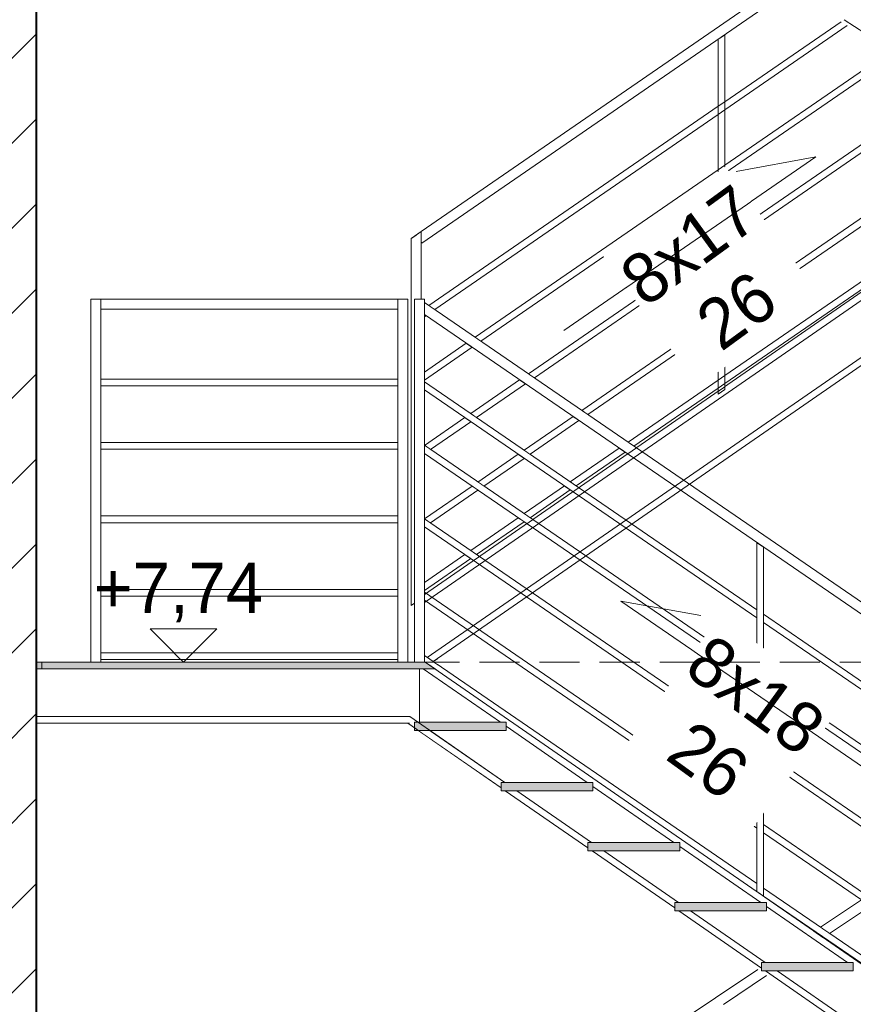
# Model space of a CAD drawing. Header units: millimetres. Extents: x 16408 to 141596, y -21057 to 26364.
# Tile 69 of 138: x 28406 to 30903, y 6712 to 9661. Entities that reach past the tile are written whole.
import ezdxf

# ---------------------------------------------------------------- set-up
doc = ezdxf.new("R2010")
doc.units = ezdxf.units.MM
doc.header["$MEASUREMENT"] = 0
doc.linetypes.add('Przerywana gęsta', pattern=[180, 120, -60])
doc.linetypes.add('Wipeout_Contour', pattern=[1000, 0, -1000])
for name, color, linetype, lineweight in [('0_Nr_pióra__1', 7, 'Continuous', 13), ('0_Nr_pióra__103', 7, 'Continuous', 5), ('0_Nr_pióra__7', 7, 'Continuous', 20), ('inw_schody zewnętrzne_Nr_pióra__1', 7, 'Continuous', 13), ('inw_schody zewnętrzne_Nr_pióra__103', 7, 'Continuous', 5), ('inw_schody zewnętrzne_Nr_pióra__27', 7, 'Continuous', 40)]:
    doc.layers.add(name, color=color, linetype=linetype, lineweight=lineweight)
doc.layers.add('inw_schody zewnętrzne', color=7, linetype='Continuous')
doc.layers.add('inw_ściany zewnętrzne_Nr_pióra__61', color=7, linetype='Continuous', lineweight=13, true_color=0x6a6a6a)
doc.styles.add('STYL_AUTOMATYCZNY_2', font='txt')
pattern_1 = [(45, (0, 0), (-127.2792, 127.2792), [])]

# ---------------------------------------------------------------- blocks, each defined once
blk = doc.blocks.new('Wymiary_21_1', base_point=(28896.6, 7736.4))
at = {"layer": '0_Nr_pióra__1', "color": 7, "linetype": 'Continuous', "lineweight": 13}
for p, q in [((28896.6, 7736.4), (28796.6, 7836.4)), ((28796.6, 7836.4), (28996.6, 7836.4)), ((28996.6, 7836.4), (28896.6, 7736.4))]:
    blk.add_line(p, q, dxfattribs=at)
at = {"layer": '0_Nr_pióra__1', "color": 7, "lineweight": 13, "insert": (28627.6, 7856.4), "char_height": 150, "attachment_point": 7, "style": 'STYL_AUTOMATYCZNY_2'}
blk.add_mtext('\\A1;{\\pql;\\fCentury Gothic|b0|i0|c238|p34;+7,74}', dxfattribs=at)

msp = doc.modelspace()

# ---------------------------------------------------------------- linework, layer by layer
at = {"layer": '0_Nr_pióra__103', "color": 7, "linetype": 'Continuous', "lineweight": 5}
for p, q in [((29340, 7553.8), (29573.5, 7553.8)), ((29588.5, 7556.4), (29588.5, 7531.4))]:
    msp.add_line(p, q, dxfattribs=at)
at = {"layer": 'inw_schody zewnętrzne_Nr_pióra__103', "color": 7, "linetype": 'Continuous', "lineweight": 5}
msp.add_line((28619.5, 7736.4), (28619.5, 8824.5), dxfattribs=at)

# ---------------------------------------------------------------- wipeouts: each hides what was drawn before it
at = {"color": 254, "linetype": 'Wipeout_Contour', "lineweight": 0, "ltscale": 162398.60583}
msp.add_wipeout([(30912.3, 9661.4), (30876.1, 9661.4), (31133.5, 9493.1), (31133.5, 9516.4), (31134, 9516.4)], dxfattribs=at)
at = {"color": 254, "linetype": 'Wipeout_Contour', "lineweight": 0, "ltscale": 121596.725764}
msp.add_wipeout([(28649.5, 8794.5), (29539.4, 8794.5), (29539.4, 8824.5), (28649.5, 8824.5)], dxfattribs=at)
at = {"color": 254, "linetype": 'Wipeout_Contour', "lineweight": 0, "ltscale": 92677.694805}
msp.add_wipeout([(29623.1, 8774.6), (29618.5, 8777.8), (29618.5, 8771.5)], dxfattribs=at)
at = {"color": 254, "linetype": 'Wipeout_Contour', "lineweight": 0, "ltscale": 121327.59523}
msp.add_wipeout([(28649.5, 8564.5), (29539.4, 8564.5), (29539.4, 8584.5), (28649.5, 8584.5)], dxfattribs=at)
at = {"color": 254, "linetype": 'Wipeout_Contour', "lineweight": 0, "ltscale": 121114.903724}
msp.add_wipeout([(28649.5, 8374.5), (29539.4, 8374.5), (29539.4, 8394.5), (28649.5, 8394.5)], dxfattribs=at)
at = {"color": 254, "linetype": 'Wipeout_Contour', "lineweight": 0, "ltscale": 92329.487782}
msp.add_wipeout([(29618.5, 8361.5), (29618.9, 8361.8), (29618.5, 8362.1)], dxfattribs=at)
at = {"color": 254, "linetype": 'Wipeout_Contour', "lineweight": 0, "ltscale": 120874.132591}
msp.add_wipeout([(28649.5, 8154.5), (29539.4, 8154.5), (29539.4, 8174.5), (28649.5, 8174.5)], dxfattribs=at)
at = {"color": 254, "linetype": 'Wipeout_Contour', "lineweight": 0, "ltscale": 92152.359442}
msp.add_wipeout([(29618.5, 8141.5), (29618.9, 8141.8), (29618.5, 8142.1)], dxfattribs=at)
at = {"color": 254, "linetype": 'Wipeout_Contour', "lineweight": 0, "ltscale": 122979.13864}
msp.add_wipeout([(29618.5, 7975.7), (29618.5, 7951.5), (29757.2, 8047), (29739.5, 8059.1)], dxfattribs=at)
at = {"color": 254, "linetype": 'Wipeout_Contour', "lineweight": 0, "ltscale": 120639.301128}
msp.add_wipeout([(28649.5, 7934.5), (29539.4, 7934.5), (29539.4, 7954.5), (28649.5, 7954.5)], dxfattribs=at)
at = {"color": 254, "linetype": 'Wipeout_Contour', "lineweight": 0, "ltscale": 183916.540661}
msp.add_wipeout([(29603.5, 7531.4), (29603.5, 7529.7), (29848.5, 7360.1), (29848.5, 7376.4), (29859.6, 7376.4), (29635.7, 7531.4)], dxfattribs=at)
at = {"color": 254, "linetype": 'Wipeout_Contour', "lineweight": 0, "ltscale": 119814.452069}
msp.add_wipeout([(28479.8, 10686.4), (28455.2, 10686.4), (28455.2, 7736.4), (28479.8, 7736.4)], dxfattribs=at).dxf.layer = 'inw_schody zewnętrzne'
at = {"color": 254, "linetype": 'Wipeout_Contour', "lineweight": 0, "ltscale": 122552.740807}
msp.add_wipeout([(29631.6, 7729.1), (29658.2, 7710.7), (29658.2, 7736.4), (29642.1, 7736.4)], dxfattribs=at).dxf.layer = 'inw_schody zewnętrzne'
at = {"color": 254, "linetype": 'Wipeout_Contour', "lineweight": 0, "ltscale": 116747.109463}
msp.add_wipeout([(28455.2, 7716.4), (28455.2, 4856.4), (28479.8, 4856.4), (28479.8, 7716.4)], dxfattribs=at).dxf.layer = 'inw_schody zewnętrzne'

# ---------------------------------------------------------------- next in the draw order: linework, layer by layer
at = {"layer": '0_Nr_pióra__103', "color": 7, "linetype": 'Continuous', "lineweight": 5}
for p, q in [((28619.5, 8824.5), (28649.5, 8824.5)), ((29539.4, 8824.5), (28649.5, 8824.5)), ((28649.5, 8794.5), (28649.5, 8824.5)), ((28649.5, 8794.5), (28649.5, 8824.5)), ((29539.4, 8794.5), (29539.4, 8824.5)), ((29539.4, 8794.5), (28649.5, 8794.5)), ((29539.4, 8584.5), (28649.5, 8584.5)), ((29539.4, 8564.5), (28649.5, 8564.5)), ((29539.4, 8394.5), (28649.5, 8394.5)), ((29539.4, 8374.5), (28649.5, 8374.5)), ((29539.4, 8174.5), (28649.5, 8174.5)), ((29539.4, 8154.5), (28649.5, 8154.5)), ((29539.4, 7954.5), (28649.5, 7954.5)), ((29539.4, 7934.5), (28649.5, 7934.5))]:
    msp.add_line(p, q, dxfattribs=at)

# ---------------------------------------------------------------- next in the draw order: wipeouts: each hides what was drawn before it
at = {"color": 254, "linetype": 'Wipeout_Contour', "lineweight": 0, "ltscale": 838691.027785}
msp.add_wipeout([(29588.5, 10694.7), (29830.6, 10536.4), (29848.5, 10536.4), (29848.5, 10524.7), (30090.6, 10366.4), (30108.5, 10366.4), (30108.5, 10354.7), (30350.6, 10196.4), (30368.5, 10196.4), (30368.5, 10184.7), (30610.6, 10026.4), (30628.5, 10026.4), (30628.5, 10014.7), (30870.6, 9856.4), (30888.5, 9856.4), (30888.5, 9844.7), (31130.6, 9686.4), (31148.5, 9686.4), (31148.5, 9674.7), (31390.6, 9516.4), (31408.5, 9516.4), (31408.5, 9504.7), (31650.6, 9346.4), (31668.5, 9346.4), (31668.5, 9358.4), (29588.5, 10718.4)], dxfattribs=at)
at = {"color": 254, "linetype": 'Wipeout_Contour', "lineweight": 0, "ltscale": 123437.621026}
msp.add_wipeout([(29618.9, 8386), (29636.6, 8373.9), (29757.2, 8457), (29739.5, 8469.1)], dxfattribs=at)
at = {"color": 254, "linetype": 'Wipeout_Contour', "lineweight": 0, "ltscale": 123683.557327}
msp.add_wipeout([(29899.6, 8169.3), (29757.2, 8071.2), (29774.8, 8059.1), (29917.3, 8157.2)], dxfattribs=at)
at = {"color": 254, "linetype": 'Wipeout_Contour', "lineweight": 0, "ltscale": 154415.015188}
msp.add_wipeout([(29895.7, 7351.4), (29860.9, 7351.4), (30108.5, 7180.1), (30108.5, 7196.4), (30119.6, 7196.4)], dxfattribs=at)
at = {"color": 254, "linetype": 'Wipeout_Contour', "lineweight": 0, "ltscale": 120025.121692}
msp.add_wipeout([(28479.8, 10686.4), (28479.8, 7736.4), (28566, 7736.4), (28566, 10686.4)], dxfattribs=at).dxf.layer = 'inw_schody zewnętrzne'
at = {"color": 254, "linetype": 'Wipeout_Contour', "lineweight": 0, "ltscale": 91938.573282}
msp.add_wipeout([(29658.2, 7747.5), (29642.1, 7736.4), (29658.2, 7736.4)], dxfattribs=at).dxf.layer = 'inw_schody zewnętrzne'

# ---------------------------------------------------------------- next in the draw order: wipeouts: each hides what was drawn before it
at = {"color": 254, "linetype": 'Wipeout_Contour', "lineweight": 0, "ltscale": 126319.041467}
msp.add_wipeout([(30689.7, 9771.3), (29593.9, 9016.6), (29610.9, 8991.9), (30716.9, 9753.6)], dxfattribs=at)
at = {"color": 254, "linetype": 'Wipeout_Contour', "lineweight": 0, "ltscale": 123250.484491}
msp.add_wipeout([(29761.4, 8264.1), (29618.9, 8166), (29636.6, 8153.9), (29779, 8252)], dxfattribs=at)
at = {"color": 254, "linetype": 'Wipeout_Contour', "lineweight": 0, "ltscale": 124367.36139}
msp.add_wipeout([(30037.9, 8264.5), (29917.3, 8181.5), (29934.9, 8169.4), (30055.5, 8252.4)], dxfattribs=at)
at = {"color": 254, "linetype": 'Wipeout_Contour', "lineweight": 0, "ltscale": 117988.575432}
msp.add_wipeout([(28461.8, 7736.4), (28461.8, 7716.4), (28472.7, 7716.4), (28472.7, 7736.4)], dxfattribs=at)
at = {"color": 254, "linetype": 'Wipeout_Contour', "lineweight": 0, "ltscale": 91935.692913}
msp.add_wipeout([(29603.5, 7556.4), (29846.3, 7556.4), (29603.5, 7724.5)], dxfattribs=at)
at = {"color": 254, "linetype": 'Wipeout_Contour', "lineweight": 0, "ltscale": 155471.664612}
msp.add_wipeout([(30155.7, 7171.4), (30120.9, 7171.4), (30368.5, 7000.1), (30368.5, 7016.4), (30379.6, 7016.4)], dxfattribs=at)

# ---------------------------------------------------------------- next in the draw order: wipeouts: each hides what was drawn before it
at = {"color": 254, "linetype": 'Wipeout_Contour', "lineweight": 0, "ltscale": 128859.861251}
msp.add_wipeout([(30518.7, 8571.4), (31408.5, 9184.2), (31408.5, 9208.5), (30518.7, 8595.7)], dxfattribs=at)
at = {"color": 254, "linetype": 'Wipeout_Contour', "lineweight": 0, "ltscale": 123935.2731}
msp.add_wipeout([(29779, 8276.3), (29796.7, 8264.2), (29917.3, 8347.2), (29899.6, 8359.3)], dxfattribs=at)
at = {"color": 254, "linetype": 'Wipeout_Contour', "lineweight": 0, "ltscale": 125061.256508}
msp.add_wipeout([(30202.1, 8377.7), (30055.5, 8276.7), (30073.2, 8264.6), (30219.8, 8365.6)], dxfattribs=at)
at = {"color": 254, "linetype": 'Wipeout_Contour', "lineweight": 0, "ltscale": 117954.822627}
msp.add_wipeout([(28455.2, 7736.4), (28455.2, 7716.4), (28461.8, 7716.4), (28461.8, 7736.4)], dxfattribs=at)
at = {"color": 254, "linetype": 'Wipeout_Contour', "lineweight": 0, "ltscale": 153932.181509}
msp.add_wipeout([(29635.7, 7531.4), (29859.6, 7376.4), (30106.3, 7376.4), (29863.5, 7544.5), (29863.5, 7531.4)], dxfattribs=at)
at = {"color": 254, "linetype": 'Wipeout_Contour', "lineweight": 0, "ltscale": 156537.152466}
msp.add_wipeout([(30380.9, 6991.4), (30628.5, 6820.1), (30628.5, 6836.4), (30639.6, 6836.4), (30415.7, 6991.4)], dxfattribs=at)

# ---------------------------------------------------------------- next in the draw order: linework, layer by layer
at = {"layer": '0_Nr_pióra__1', "color": 7, "linetype": 'Continuous', "lineweight": 13}
msp.add_line((28472.7, 7736.4), (28472.7, 7716.4), dxfattribs=at)

# ---------------------------------------------------------------- next in the draw order: wipeouts: each hides what was drawn before it
at = {"color": 254, "linetype": 'Wipeout_Contour', "lineweight": 0, "ltscale": 128925.432636}
msp.add_wipeout([(30518.7, 8761.4), (31354.3, 9336.8), (31336.2, 9348.7), (30518.7, 8785.7)], dxfattribs=at)
at = {"color": 254, "linetype": 'Wipeout_Contour', "lineweight": 0, "ltscale": 126119.133346}
msp.add_wipeout([(30228.6, 8395.9), (30246.3, 8383.8), (30498.7, 8557.6), (30498.7, 8581.9)], dxfattribs=at)
at = {"color": 254, "linetype": 'Wipeout_Contour', "lineweight": 0, "ltscale": 124630.156456}
msp.add_wipeout([(30063.9, 8472.5), (29917.3, 8371.5), (29934.9, 8359.4), (30081.5, 8460.3)], dxfattribs=at)
at = {"color": 254, "linetype": 'Wipeout_Contour', "lineweight": 0, "ltscale": 154979.411783}
msp.add_wipeout([(29895.7, 7351.4), (30119.6, 7196.4), (30366.3, 7196.4), (30123.5, 7364.5), (30123.5, 7351.4)], dxfattribs=at)
at = {"color": 254, "linetype": 'Wipeout_Contour', "lineweight": 0, "ltscale": 157611.299397}
msp.add_wipeout([(30640.9, 6811.4), (30888.5, 6640.1), (30888.5, 6656.4), (30899.6, 6656.4), (30675.7, 6811.4)], dxfattribs=at)
at = {"color": 254, "linetype": 'Wipeout_Contour', "lineweight": 0, "ltscale": 338365.491849}
msp.add_wipeout([(26397, 7736.4), (26397, 4856.4), (26505.9, 4856.4), (27279.6, 4856.4), (27823.8, 4856.4), (28230.5, 4856.4), (28455.2, 4856.4), (28455.2, 7736.4), (28230.5, 7736.4), (27823.8, 7736.4), (27279.6, 7736.4), (26505.9, 7736.4)], dxfattribs=at).dxf.layer = 'inw_schody zewnętrzne'

# ---------------------------------------------------------------- next in the draw order: hatches: boundary and pattern name
at = {"layer": 'inw_schody zewnętrzne_Nr_pióra__1', "linetype": 'Continuous', "lineweight": 13}
h = msp.add_hatch(dxfattribs=at)
h.set_pattern_fill('Bloczki_ceramiczne_0001', style=0, pattern_type=2)
h.set_pattern_definition(pattern_1)
h.paths.add_polyline_path([(26397, 7736.4), (26397, 4856.4), (26505.9, 4856.4), (27279.6, 4856.4), (27823.8, 4856.4), (28230.5, 4856.4), (28455.2, 4856.4), (28455.2, 7736.4), (28230.5, 7736.4), (27823.8, 7736.4), (27279.6, 7736.4), (26505.9, 7736.4)])

# ---------------------------------------------------------------- next in the draw order: linework, layer by layer
at = {"layer": '0_Nr_pióra__1', "color": 7, "linetype": 'Continuous', "lineweight": 13}
for p, q in [((28455.2, 7716.4), (28461.8, 7716.4)), ((28461.8, 7716.4), (28472.7, 7716.4))]:
    msp.add_line(p, q, dxfattribs=at)
at = {"layer": '0_Nr_pióra__103', "color": 7, "linetype": 'Continuous', "lineweight": 5}
for p, q in [((29574.5, 7573.8), (28455.2, 7573.8)), ((29568.6, 7553.8), (28455.2, 7553.8))]:
    msp.add_line(p, q, dxfattribs=at)

# ---------------------------------------------------------------- next in the draw order: wipeouts: each hides what was drawn before it
at = {"color": 254, "linetype": 'Wipeout_Contour', "lineweight": 0, "ltscale": 128796.22146}
msp.add_wipeout([(31172.3, 9455.8), (30518.7, 9005.7), (30518.7, 8981.4), (31190.4, 9444)], dxfattribs=at)
at = {"color": 254, "linetype": 'Wipeout_Contour', "lineweight": 0, "ltscale": 126007.782743}
msp.add_wipeout([(30090.3, 8490.7), (30108, 8478.6), (30498.7, 8747.6), (30498.7, 8771.9)], dxfattribs=at)
at = {"color": 254, "linetype": 'Wipeout_Contour', "lineweight": 0, "ltscale": 124133.642395}
msp.add_wipeout([(29757.2, 8481.2), (29774.8, 8469.1), (29921.5, 8570.1), (29903.8, 8582.2)], dxfattribs=at)
at = {"color": 254, "linetype": 'Wipeout_Contour', "lineweight": 0, "ltscale": 156035.636155}
msp.add_wipeout([(30383.5, 7171.4), (30155.7, 7171.4), (30379.6, 7016.4), (30626.3, 7016.4), (30383.5, 7184.5)], dxfattribs=at)

# ---------------------------------------------------------------- next in the draw order: wipeouts: each hides what was drawn before it
at = {"color": 254, "linetype": 'Wipeout_Contour', "lineweight": 0, "ltscale": 128671.196301}
msp.add_wipeout([(30518.7, 9201.4), (31026.5, 9551.1), (31008.4, 9562.9), (30518.7, 9225.7)], dxfattribs=at)
at = {"color": 254, "linetype": 'Wipeout_Contour', "lineweight": 0, "ltscale": 125882.784881}
msp.add_wipeout([(29930.3, 8600.4), (29947.9, 8588.3), (30498.7, 8967.6), (30498.7, 8991.9)], dxfattribs=at)
at = {"color": 254, "linetype": 'Wipeout_Contour', "lineweight": 0, "ltscale": 123669.119569}
msp.add_wipeout([(29618.5, 8581.5), (29761.4, 8679.9), (29743.7, 8692), (29618.5, 8605.7)], dxfattribs=at)
at = {"color": 254, "linetype": 'Wipeout_Contour', "lineweight": 0, "ltscale": 157100.672808}
msp.add_wipeout([(30643.5, 6991.4), (30415.7, 6991.4), (30639.6, 6836.4), (30886.3, 6836.4), (30643.5, 7004.5)], dxfattribs=at)
at = {"color": 254, "linetype": 'Wipeout_Contour', "lineweight": 0, "ltscale": 347898.909091}
msp.add_wipeout([(26397, 10706.4), (26397, 7736.4), (26505.9, 7736.4), (27279.6, 7736.4), (27823.8, 7736.4), (28230.5, 7736.4), (28455.2, 7736.4), (28455.2, 10706.4), (28230.5, 10706.4), (27823.8, 10706.4), (27279.6, 10706.4), (26505.9, 10706.4)], dxfattribs=at).dxf.layer = 'inw_schody zewnętrzne'

# ---------------------------------------------------------------- next in the draw order: hatches: boundary and pattern name
at = {"layer": 'inw_schody zewnętrzne_Nr_pióra__1', "linetype": 'Continuous', "lineweight": 13}
h = msp.add_hatch(dxfattribs=at)
h.set_pattern_fill('Bloczki_ceramiczne_0001', style=0, pattern_type=2)
h.set_pattern_definition(pattern_1)
h.paths.add_polyline_path([(26397, 10706.4), (26397, 7736.4), (26505.9, 7736.4), (27279.6, 7736.4), (27823.8, 7736.4), (28230.5, 7736.4), (28455.2, 7736.4), (28455.2, 10706.4), (28230.5, 10706.4), (27823.8, 10706.4), (27279.6, 10706.4), (26505.9, 10706.4)])

# ---------------------------------------------------------------- next in the draw order: linework, layer by layer
at = {"layer": '0_Nr_pióra__1', "color": 7, "linetype": 'Continuous', "lineweight": 13}
for p, q in [((28455.2, 7736.4), (28461.8, 7736.4)), ((28461.8, 7736.4), (28472.7, 7736.4))]:
    msp.add_line(p, q, dxfattribs=at)
at = {"layer": 'inw_schody zewnętrzne_Nr_pióra__27', "color": 7, "linetype": 'Continuous', "lineweight": 40}
for p, q in [((28455.2, 10706.4), (28455.2, 7736.4)), ((28455.2, 7736.4), (28455.2, 4856.4))]:
    msp.add_line(p, q, dxfattribs=at)

# ---------------------------------------------------------------- next in the draw order: wipeouts: each hides what was drawn before it
at = {"color": 254, "linetype": 'Wipeout_Contour', "lineweight": 0, "ltscale": 225607.626823}
msp.add_wipeout([(30518.7, 9391.4), (30885, 9643.7), (30876.1, 9649.5), (30873.5, 9649.5), (30873.5, 9651.2), (30866.9, 9655.5), (30518.7, 9415.7)], dxfattribs=at)
at = {"color": 254, "linetype": 'Wipeout_Contour', "lineweight": 0, "ltscale": 125762.020605}
msp.add_wipeout([(30498.7, 9211.9), (29770.2, 8710.2), (29787.8, 8698.1), (30498.7, 9187.6)], dxfattribs=at)
at = {"color": 254, "linetype": 'Wipeout_Contour', "lineweight": 0, "ltscale": 308429.400342}
msp.add_wipeout([(29578.9, 9006.3), (29578.9, 7906.3), (29588.5, 7912.9), (29588.5, 8798.4), (29586.5, 8799.7), (29588.5, 8802.6), (29588.5, 8834.8), (29608.9, 8820.8), (29608.9, 8994.9), (29593.9, 9016.6)], dxfattribs=at)
at = {"color": 254, "linetype": 'Wipeout_Contour', "lineweight": 0, "ltscale": 158174.344171}
msp.add_wipeout([(30903.5, 6811.4), (30675.7, 6811.4), (30899.6, 6656.4), (31146.3, 6656.4), (30903.5, 6824.5)], dxfattribs=at)

# ---------------------------------------------------------------- next in the draw order: linework, layer by layer
at = {"layer": '0_Nr_pióra__103', "color": 7, "linetype": 'Continuous', "lineweight": 5}
for p, q in [((31133.5, 9493.1), (30876.1, 9661.4)), ((29578.9, 9006.3), (29608.9, 9027)), ((29608.9, 8994.9), (29608.9, 9027)), ((29608.9, 8994.9), (29610.9, 8991.9)), ((29539.4, 8824.5), (29569.4, 8824.5)), ((29569.4, 7736.4), (29569.4, 8824.5)), ((29578.9, 7906.3), (29588.5, 7912.9))]:
    msp.add_line(p, q, dxfattribs=at)

# ---------------------------------------------------------------- next in the draw order: wipeouts: each hides what was drawn before it
at = {"color": 254, "linetype": 'Wipeout_Contour', "lineweight": 0, "ltscale": 125661.134218}
msp.add_wipeout([(29631.9, 8805), (29649.6, 8792.9), (30498.7, 9377.6), (30498.7, 9401.9)], dxfattribs=at)
at = {"color": 254, "linetype": 'Wipeout_Contour', "lineweight": 0, "ltscale": 92605.935453}
msp.add_wipeout([(29588.5, 8802.6), (29586.5, 8799.7), (29588.5, 8798.4)], dxfattribs=at)
at = {"color": 254, "linetype": 'Wipeout_Contour', "lineweight": 0, "ltscale": 721303.114637}
msp.add_wipeout([(29603.5, 7748.6), (29603.5, 7724.5), (29846.3, 7556.4), (29863.5, 7556.4), (29863.5, 7544.5), (30106.3, 7376.4), (30123.5, 7376.4), (30123.5, 7364.5), (30366.3, 7196.4), (30383.5, 7196.4), (30383.5, 7184.5), (30626.3, 7016.4), (30643.5, 7016.4), (30643.5, 7004.5), (30886.3, 6836.4), (30903.5, 6836.4), (30903.5, 6824.5), (31146.3, 6656.4), (31163.5, 6656.4), (31163.5, 6644.5), (31406.3, 6476.4), (31423.5, 6476.4), (31423.5, 6488.6)], dxfattribs=at)

# ---------------------------------------------------------------- next in the draw order: hatches: boundary and pattern name
at = {"layer": '0_Nr_pióra__1', "linetype": 'Continuous', "lineweight": 0, "true_color": 0x000000}
for points in [[(29649.9, 7716.4), (29621.1, 7736.4), (28455.2, 7736.4), (28455.2, 7716.4)], [(29863.5, 7531.4), (29863.5, 7556.4), (29588.5, 7556.4), (29588.5, 7531.4)], [(30123.5, 7351.4), (30123.5, 7376.4), (29848.5, 7376.4), (29848.5, 7351.4)], [(30383.5, 7171.4), (30383.5, 7196.4), (30108.5, 7196.4), (30108.5, 7171.4)], [(30643.5, 6991.4), (30643.5, 7016.4), (30368.5, 7016.4), (30368.5, 6991.4)], [(30903.5, 6811.4), (30903.5, 6836.4), (30628.5, 6836.4), (30628.5, 6811.4)]]:
    msp.add_hatch(color=18, dxfattribs=at).paths.add_polyline_path(points)

# ---------------------------------------------------------------- next in the draw order: linework, layer by layer
at = {"layer": '0_Nr_pióra__103', "color": 7, "linetype": 'Continuous', "lineweight": 5}
for p, q in [((29578.9, 7906.3), (29578.9, 9006.3)), ((29588.5, 8802.6), (29588.5, 8824.5)), ((29588.5, 8798.4), (29588.5, 8802.6)), ((29588.5, 7736.4), (29588.5, 8798.4)), ((29603.5, 7736.6), (29603.5, 7736.4)), ((29603.5, 7716.4), (29603.5, 7556.4)), ((29603.5, 7531.4), (29603.5, 7529.7)), ((30108.5, 7196.4), (30108.5, 7171.4)), ((30383.5, 7196.4), (30108.5, 7196.4)), ((30383.5, 7171.4), (30108.5, 7171.4)), ((30368.5, 7000.1), (30120.9, 7171.4)), ((30379.6, 7016.4), (30155.7, 7171.4)), ((30383.5, 7196.4), (30383.5, 7171.4)), ((30368.5, 7016.4), (30368.5, 6991.4))]:
    msp.add_line(p, q, dxfattribs=at)

# ---------------------------------------------------------------- next in the draw order: wipeouts: each hides what was drawn before it
at = {"color": 254, "linetype": 'Wipeout_Contour', "lineweight": 0, "ltscale": 127339.380428}
msp.add_wipeout([(30498.7, 9603.3), (30498.7, 8539.8), (30518.7, 8553.5), (30518.7, 9617.1)], dxfattribs=at)

# ---------------------------------------------------------------- next in the draw order: linework, layer by layer
at = {"layer": '0_Nr_pióra__103', "color": 7, "linetype": 'Continuous', "lineweight": 5}
for p, q in [((29608.9, 9027), (30689.7, 9771.3)), ((29610.9, 8991.9), (30716.9, 9753.6)), ((30518.7, 9415.7), (30866.9, 9655.5)), ((30518.7, 9391.4), (30885, 9643.7)), ((30518.7, 9415.7), (30518.7, 9617.1)), ((30498.7, 9401.9), (30498.7, 9603.3)), ((30518.7, 9225.7), (31008.4, 9562.9)), ((30518.7, 9201.4), (31026.5, 9551.1)), ((30518.7, 9005.7), (31172.3, 9455.8)), ((30518.7, 8981.4), (31190.4, 9444)), ((30498.7, 9401.9), (30518.7, 9415.7)), ((30518.7, 9391.4), (30518.7, 9415.7)), ((30498.7, 9377.6), (30498.7, 9401.9)), ((30498.7, 9377.6), (30518.7, 9391.4)), ((30518.7, 9225.7), (30518.7, 9391.4)), ((30498.7, 9211.9), (30498.7, 9377.6)), ((30498.7, 9211.9), (30518.7, 9225.7)), ((30498.7, 9187.6), (30498.7, 9211.9)), ((30518.7, 9201.4), (30518.7, 9225.7)), ((30498.7, 9187.6), (30518.7, 9201.4)), ((30498.7, 8991.9), (30498.7, 9187.6)), ((30518.7, 9005.7), (30518.7, 9201.4)), ((30498.7, 8991.9), (30518.7, 9005.7)), ((30518.7, 8981.4), (30518.7, 9005.7)), ((30498.7, 8967.6), (30498.7, 8991.9)), ((30498.7, 8967.6), (30518.7, 8981.4))]:
    msp.add_line(p, q, dxfattribs=at)

# ---------------------------------------------------------------- next in the draw order: wipeouts: each hides what was drawn before it
at = {"color": 254, "linetype": 'Wipeout_Contour', "lineweight": 0, "ltscale": 126419.735266}
msp.add_wipeout([(31423.5, 7576.6), (29618.5, 8814.2), (29618.5, 8777.8), (31406.5, 7551.9)], dxfattribs=at)
at = {"color": 254, "linetype": 'Wipeout_Contour', "lineweight": 0, "ltscale": 120441.298825}
msp.add_wipeout([(28649.5, 7764.5), (28649.5, 7744.5), (29539.4, 7744.5), (29539.4, 7764.5)], dxfattribs=at)
at = {"color": 254, "linetype": 'Wipeout_Contour', "lineweight": 0, "ltscale": 127023.831506}
msp.add_wipeout([(30634.2, 7035.7), (31408.5, 6504.8), (31408.5, 6529.1), (30634.2, 7059.9)], dxfattribs=at)

# ---------------------------------------------------------------- next in the draw order: linework, layer by layer
at = {"layer": '0_Nr_pióra__103', "color": 7, "linetype": 'Continuous', "lineweight": 5}
for p, q in [((29631.9, 8805), (30498.7, 9401.9)), ((29649.6, 8792.9), (30498.7, 9377.6)), ((30518.7, 8785.7), (31336.2, 9348.7)), ((30518.7, 8761.4), (31354.3, 9336.8)), ((29770.2, 8710.2), (30498.7, 9211.9)), ((30518.7, 8595.7), (31408.5, 9208.5)), ((29787.8, 8698.1), (30498.7, 9187.6)), ((29608.9, 8824.5), (29608.9, 8994.9)), ((29930.3, 8600.4), (30498.7, 8991.9)), ((30518.7, 8785.7), (30518.7, 8981.4)), ((30498.7, 8771.9), (30498.7, 8967.6)), ((29588.5, 8824.5), (29618.5, 8824.5)), ((29618.5, 8777.8), (29618.5, 8824.5)), ((28649.5, 7736.4), (28649.5, 8794.5)), ((29539.4, 7736.4), (29539.4, 8794.5)), ((29618.5, 8771.5), (29623.1, 8774.6)), ((30498.7, 8771.9), (30518.7, 8785.7)), ((30498.7, 8747.6), (30498.7, 8771.9)), ((30498.7, 8747.6), (30518.7, 8761.4)), ((30518.7, 8761.4), (30518.7, 8785.7)), ((30518.7, 8595.7), (30518.7, 8761.4)), ((29618.5, 8605.7), (29743.7, 8692)), ((29539.4, 7764.5), (28649.5, 7764.5)), ((29539.4, 7744.5), (28649.5, 7744.5))]:
    msp.add_line(p, q, dxfattribs=at)

# ---------------------------------------------------------------- next in the draw order: block references
at = {"color": 7, "linetype": 'Continuous', "lineweight": 13}
msp.add_blockref('Wymiary_21_1', (28896.6, 7736.4), dxfattribs=at)

# ---------------------------------------------------------------- next in the draw order: wipeouts: each hides what was drawn before it
at = {"color": 254, "linetype": 'Wipeout_Contour', "lineweight": 0, "ltscale": 124248.15408}
msp.add_wipeout([(30614.2, 7263.7), (29618.5, 7946.3), (29618.5, 7922.1), (30614.2, 7239.4)], dxfattribs=at)
at = {"color": 254, "linetype": 'Wipeout_Contour', "lineweight": 0, "ltscale": 127188.398512}
msp.add_wipeout([(30634.2, 7249.9), (30634.2, 7225.7), (31408.5, 6694.8), (31408.5, 6719.1)], dxfattribs=at)

# ---------------------------------------------------------------- next in the draw order: linework, layer by layer
at = {"layer": '0_Nr_pióra__103', "color": 7, "linetype": 'Continuous', "lineweight": 5}
for p, q in [((29848.5, 7376.4), (29848.5, 7351.4)), ((30123.5, 7376.4), (29848.5, 7376.4)), ((30123.5, 7376.4), (30123.5, 7351.4)), ((30123.5, 7351.4), (29848.5, 7351.4)), ((30108.5, 7180.1), (29860.9, 7351.4)), ((30119.6, 7196.4), (29895.7, 7351.4)), ((30366.3, 7196.4), (30123.5, 7364.5)), ((30903.5, 6836.4), (30628.5, 6836.4)), ((30903.5, 6836.4), (30903.5, 6811.4)), ((30899.6, 6656.4), (30675.7, 6811.4))]:
    msp.add_line(p, q, dxfattribs=at)

# ---------------------------------------------------------------- next in the draw order: wipeouts: each hides what was drawn before it
at = {"color": 254, "linetype": 'Wipeout_Contour', "lineweight": 0, "ltscale": 124466.34706}
msp.add_wipeout([(30614.2, 7483.7), (29618.5, 8166.3), (29618.5, 8142.1), (30614.2, 7459.4)], dxfattribs=at)
at = {"color": 254, "linetype": 'Wipeout_Contour', "lineweight": 0, "ltscale": 127384.348688}
msp.add_wipeout([(30634.2, 7469.9), (30634.2, 7445.7), (31408.5, 6914.8), (31408.5, 6939.1)], dxfattribs=at)
at = {"color": 254, "linetype": 'Wipeout_Contour', "lineweight": 0, "ltscale": 279413.864394}
msp.add_wipeout([(30643.5, 6797.7), (29610.5, 6105.3), (29610.9, 6105.3), (30493.8, 6697.1), (30493.8, 6697.3), (30513.8, 6710.7), (30514.2, 6710.9), (30514.2, 6710.8), (30643.7, 6797.6)], dxfattribs=at)

# ---------------------------------------------------------------- next in the draw order: linework, layer by layer
at = {"layer": '0_Nr_pióra__103', "color": 7, "linetype": 'Continuous', "lineweight": 5}
for p, q in [((29848.5, 7360.1), (29568.6, 7553.8)), ((29859.6, 7376.4), (29574.5, 7573.8)), ((29863.5, 7556.4), (29588.5, 7556.4)), ((29863.5, 7556.4), (29863.5, 7531.4)), ((29863.5, 7531.4), (29588.5, 7531.4)), ((30106.3, 7376.4), (29863.5, 7544.5)), ((30643.5, 6991.4), (30368.5, 6991.4)), ((30639.6, 6836.4), (30415.7, 6991.4))]:
    msp.add_line(p, q, dxfattribs=at)

# ---------------------------------------------------------------- next in the draw order: wipeouts: each hides what was drawn before it
at = {"color": 254, "linetype": 'Wipeout_Contour', "lineweight": 0, "ltscale": 124690.368076}
msp.add_wipeout([(29618.5, 8386.3), (29618.5, 8362.1), (30614.2, 7679.4), (30614.2, 7703.7)], dxfattribs=at)
at = {"color": 254, "linetype": 'Wipeout_Contour', "lineweight": 0, "ltscale": 127586.067328}
msp.add_wipeout([(30634.2, 7689.9), (30634.2, 7665.7), (31408.5, 7134.8), (31408.5, 7159.1)], dxfattribs=at)
at = {"color": 254, "linetype": 'Wipeout_Contour', "lineweight": 0, "ltscale": 126675.358642}
msp.add_wipeout([(30954.4, 7006.1), (30832.2, 6924.2), (30832.4, 6924.1), (30954.6, 7006)], dxfattribs=at)
at = {"color": 254, "linetype": 'Wipeout_Contour', "lineweight": 0, "ltscale": 126297.775296}
msp.add_wipeout([(30804.2, 6905.4), (30804.3, 6905.3), (30814.5, 6912.1), (30814.3, 6912.2)], dxfattribs=at)
at = {"color": 254, "linetype": 'Wipeout_Contour', "lineweight": 0, "ltscale": 247594.875845}
msp.add_wipeout([(29608.7, 6108.1), (29610.5, 6105.3), (30643.5, 6797.7), (30640.9, 6799.5), (30628.5, 6799.5), (30628.5, 6808.1), (30617, 6816), (29608.7, 6140.1)], dxfattribs=at)

# ---------------------------------------------------------------- next in the draw order: linework, layer by layer
at = {"layer": '0_Nr_pióra__103', "color": 7, "linetype": 'Continuous', "lineweight": 5}
for p, q in [((29621.1, 7736.4), (28472.7, 7736.4)), ((29649.9, 7716.4), (28472.7, 7716.4)), ((29846.3, 7556.4), (29615.2, 7716.4)), ((30628.5, 6820.1), (30380.9, 6991.4)), ((29608.7, 6140.1), (30617, 6816)), ((30628.5, 6836.4), (30628.5, 6811.4)), ((30514.2, 6710.8), (30643.7, 6797.6)), ((30903.5, 6811.4), (30628.5, 6811.4)), ((30888.5, 6640.1), (30640.9, 6811.4))]:
    msp.add_line(p, q, dxfattribs=at)

# ---------------------------------------------------------------- next in the draw order: wipeouts: each hides what was drawn before it
at = {"color": 254, "linetype": 'Wipeout_Contour', "lineweight": 0, "ltscale": 124888.506846}
msp.add_wipeout([(29618.5, 8576.3), (29618.5, 8552.1), (30614.2, 7869.4), (30614.2, 7893.7)], dxfattribs=at)
at = {"color": 254, "linetype": 'Wipeout_Contour', "lineweight": 0, "ltscale": 127764.8999}
msp.add_wipeout([(30634.2, 7879.9), (30634.2, 7855.7), (31408.5, 7324.8), (31408.5, 7349.1)], dxfattribs=at)
at = {"color": 254, "linetype": 'Wipeout_Contour', "lineweight": 0, "ltscale": 126253.68753}
msp.add_wipeout([(30787.7, 6930.4), (30777.7, 6923.7), (30804.2, 6905.4), (30814.3, 6912.2)], dxfattribs=at)

# ---------------------------------------------------------------- next in the draw order: linework, layer by layer
at = {"layer": '0_Nr_pióra__103', "color": 7, "linetype": 'Continuous', "lineweight": 5}
for p, q in [((30518.7, 8571.4), (31408.5, 9184.2)), ((29947.9, 8588.3), (30498.7, 8967.6)), ((29618.5, 7736.4), (29618.5, 8777.8)), ((30090.3, 8490.7), (30498.7, 8771.9)), ((30108, 8478.6), (30498.7, 8747.6)), ((30498.7, 8581.9), (30498.7, 8747.6)), ((29618.5, 8581.5), (29761.4, 8679.9)), ((30498.7, 8581.9), (30518.7, 8595.7)), ((30518.7, 8571.4), (30518.7, 8595.7)), ((29757.2, 8481.2), (29903.8, 8582.2)), ((29774.8, 8469.1), (29921.5, 8570.1)), ((30228.6, 8395.9), (30498.7, 8581.9)), ((30246.3, 8383.8), (30498.7, 8557.6)), ((30498.7, 8557.6), (30498.7, 8581.9)), ((30498.7, 8557.6), (30518.7, 8571.4)), ((30498.7, 8539.8), (30498.7, 8557.6)), ((30518.7, 8553.5), (30518.7, 8571.4)), ((30498.7, 8539.8), (30518.7, 8553.5)), ((29618.9, 8386), (29739.5, 8469.1)), ((29917.3, 8371.5), (30063.9, 8472.5)), ((29636.6, 8373.9), (29757.2, 8457)), ((29934.9, 8359.4), (30081.5, 8460.3)), ((29618.5, 8361.5), (29618.9, 8361.8)), ((29779, 8276.3), (29899.6, 8359.3)), ((30055.5, 8276.7), (30202.1, 8377.7)), ((30073.2, 8264.6), (30219.8, 8365.6)), ((29796.7, 8264.2), (29917.3, 8347.2)), ((29618.9, 8166), (29761.4, 8264.1)), ((29917.3, 8181.5), (30037.9, 8264.5)), ((29636.6, 8153.9), (29779, 8252)), ((29934.9, 8169.4), (30055.5, 8252.4)), ((29757.2, 8071.2), (29899.6, 8169.3)), ((29774.8, 8059.1), (29917.3, 8157.2)), ((29618.5, 8141.5), (29618.9, 8141.8)), ((29618.5, 7975.7), (29739.5, 8059.1)), ((29618.5, 7951.5), (29757.2, 8047)), ((30786.4, 6929.6), (30787.7, 6930.4))]:
    msp.add_line(p, q, dxfattribs=at)

# ---------------------------------------------------------------- next in the draw order: wipeouts: each hides what was drawn before it
at = {"color": 254, "linetype": 'Wipeout_Contour', "lineweight": 0, "ltscale": 126190.355502}
msp.add_wipeout([(30614.2, 8095.2), (30614.2, 7037.7), (30634.2, 7023.8), (30634.2, 8081.4)], dxfattribs=at)
at = {"color": 254, "linetype": 'Wipeout_Contour', "lineweight": 0, "ltscale": 126631.173723}
msp.add_wipeout([(30805.6, 6942.4), (30832.2, 6924.2), (30954.4, 7006.1), (30927.8, 7024.4)], dxfattribs=at)

# ---------------------------------------------------------------- next in the draw order: linework, layer by layer
at = {"layer": '0_Nr_pióra__103', "color": 7, "linetype": 'Continuous', "lineweight": 5}
for p, q in [((29618.5, 7939), (31442, 9201.4)), ((29618.5, 7914.9), (31440.7, 9176.4)), ((29627.3, 7750.3), (31492.4, 9041.4)), ((29644.8, 7738.3), (31498.3, 9021.4)), ((31677.4, 7402.5), (29618.5, 8814.2)), ((31675.5, 7367.5), (29618.5, 8777.8)), ((30614.2, 7893.7), (29618.5, 8576.3)), ((30614.2, 7869.4), (29618.5, 8552.1)), ((30614.2, 7703.7), (29618.5, 8386.3)), ((30614.2, 7679.4), (29618.5, 8362.1)), ((30614.2, 7483.7), (29618.5, 8166.3)), ((30614.2, 7459.4), (29618.5, 8142.1)), ((30614.2, 7893.7), (30614.2, 8095.2)), ((30634.2, 7879.9), (30634.2, 8081.4)), ((30614.2, 7263.7), (29618.5, 7946.3)), ((30614.2, 7239.4), (29618.5, 7922.1)), ((30614.2, 7869.4), (30614.2, 7893.7)), ((31676.6, 7165.2), (30634.2, 7879.9)), ((30634.2, 7855.7), (30634.2, 7879.9)), ((30614.2, 7703.7), (30614.2, 7869.4)), ((31676.6, 7141), (30634.2, 7855.7)), ((30634.2, 7689.9), (30634.2, 7855.7)), ((30614.2, 7073.7), (29618.5, 7756.3)), ((31706.6, 6292.6), (29621.1, 7736.4)), ((30614.2, 7679.4), (30614.2, 7703.7)), ((30614.2, 7483.7), (30614.2, 7679.4)), ((31676.6, 6975.2), (30634.2, 7689.9)), ((30634.2, 7665.7), (30634.2, 7689.9)), ((31676.6, 6951), (30634.2, 7665.7)), ((30634.2, 7469.9), (30634.2, 7665.7)), ((30614.2, 7459.4), (30614.2, 7483.7)), ((31676.6, 6755.2), (30634.2, 7469.9)), ((30634.2, 7445.7), (30634.2, 7469.9)), ((30614.2, 7263.7), (30614.2, 7459.4)), ((31676.6, 6731), (30634.2, 7445.7)), ((30634.2, 7249.9), (30634.2, 7445.7)), ((30614.2, 7239.4), (30614.2, 7263.7)), ((30614.2, 7073.7), (30614.2, 7239.4)), ((31676.6, 6535.2), (30634.2, 7249.9)), ((30634.2, 7225.7), (30634.2, 7249.9)), ((31676.6, 6511), (30634.2, 7225.7)), ((30634.2, 7059.9), (30634.2, 7225.7)), ((30626.3, 7016.4), (30383.5, 7184.5)), ((30614.2, 7049.4), (30614.2, 7073.7)), ((31676.6, 6345.2), (30634.2, 7059.9)), ((30634.2, 7035.7), (30634.2, 7059.9)), ((30634.2, 7035.7), (30614.2, 7049.4)), ((31680.2, 6318.5), (30634.2, 7035.7)), ((30805.6, 6942.4), (30927.8, 7024.4)), ((30643.5, 7016.4), (30368.5, 7016.4)), ((30643.5, 7016.4), (30643.5, 6991.4)), ((30886.3, 6836.4), (30643.5, 7004.5)), ((30832.4, 6924.1), (30954.6, 7006)), ((30813.1, 6911.2), (30814.5, 6912.1))]:
    msp.add_line(p, q, dxfattribs=at)

# ---------------------------------------------------------------- next in the draw order: wipeouts: each hides what was drawn before it
at = {"color": 7, "linetype": 'Wipeout_Contour', "lineweight": 20, "ltscale": 127003.675201}
msp.add_wipeout([(30153.7, 8954.3), (30519.9, 9221.1), (30805.2, 8829.6), (30438.9, 8562.8)], dxfattribs=at).dxf.layer = '0_Nr_pióra__7'
at = {"color": 7, "linetype": 'Wipeout_Contour', "lineweight": 20, "ltscale": 125850.675564}
msp.add_wipeout([(30502.5, 7874.2), (30869.3, 7608.1), (30584.9, 7216), (30218, 7482.1)], dxfattribs=at).dxf.layer = '0_Nr_pióra__7'

# ---------------------------------------------------------------- next in the draw order: linework, layer by layer
at = {"layer": '0_Nr_pióra__1', "color": 7, "linetype": 'Continuous', "lineweight": 13}
for p, q in [((30036.7, 8730.4), (30791.6, 9250.2)), ((30791.6, 9250.2), (30552.1, 9206.8)), ((30996.2, 7378), (30207.3, 7918.9)), ((30207.3, 7918.9), (30446.9, 7875.9))]:
    msp.add_line(p, q, dxfattribs=at)
at = {"layer": 'inw_ściany zewnętrzne_Nr_pióra__61', "color": 251, "linetype": 'Przerywana gęsta', "lineweight": 13, "true_color": 0x6a6a6a, "flags": 128}
msp.add_lwpolyline([(29603.5, 7736.6), (38941.5, 7736.6)], dxfattribs=at)

# ---------------------------------------------------------------- next in the draw order: texts
at = {"layer": '0_Nr_pióra__7', "color": 7, "linetype": 'Continuous', "lineweight": 20, "char_height": 150, "attachment_point": 8, "line_spacing_factor": 0.963147, "style": 'STYL_AUTOMATYCZNY_2'}
for s, insert, rotation in [('\\A1;{\\pqc;\\fCentury Gothic|b0|i0|c238|p34;8x1\\fCentury Gothic|b0|i0|c238|p34;7\\P\\pqc;\\fCentury Gothic|b0|i0|c238|p34;26}', (30598.5, 8728.6), 36.0789), ('\\A1;{\\pqc;\\fCentury Gothic|b0|i0|c238|p34;8\\fCentury Gothic|b0|i0|c238|p34;x1\\fCentury Gothic|b0|i0|c238|p34;8\\P\\pqc;\\fCentury Gothic|b0|i0|c238|p34;26}', (30425, 7381.5), 324.0397)]:
    msp.add_mtext(s, dxfattribs=dict(at, insert=insert, rotation=rotation))

doc.saveas('drawing.dxf')
